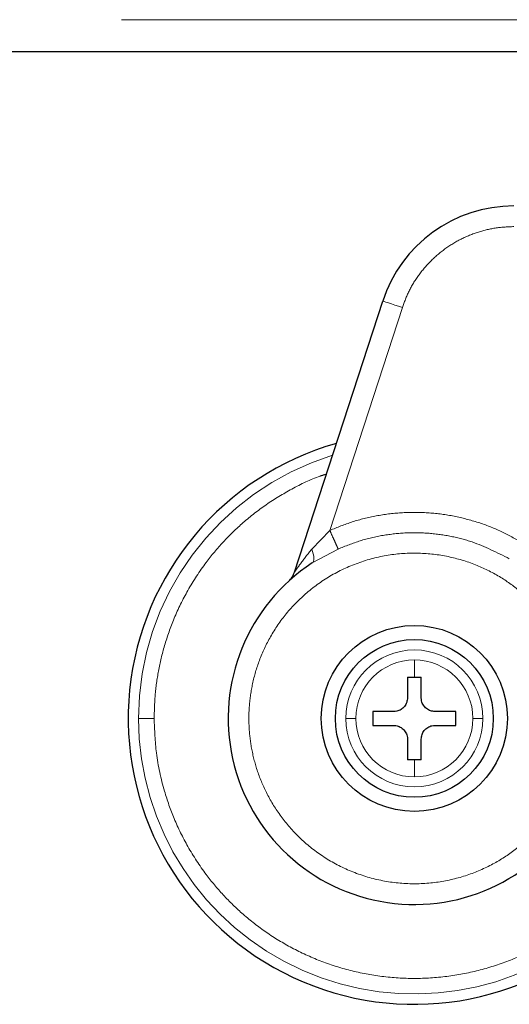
# Model space of a CAD drawing. Header units: millimetres. Extents: x 19 to 257, y 78 to 173.
# Tile 2 of 76: x 32.16 to 33.39, y 77.73 to 80.21. Entities that reach past the tile are written whole.
import ezdxf

# ---------------------------------------------------------------- set-up
doc = ezdxf.new("R2010")
doc.units = ezdxf.units.MM
doc.linetypes.add('PHANTOM', pattern=[12.7, 6.35, -1.27, 1.27, -1.27, 1.27, -1.27])

msp = doc.modelspace()

# ---------------------------------------------------------------- linework, layer by layer
at = {"color": 8, "linetype": 'PHANTOM', "lineweight": 18}
for p, q in [((22.2553, 80.2084), (61.1253, 80.2084)), ((33.122, 79.4834), (32.9395, 78.9219)), ((32.8939, 78.8746), (32.9395, 78.9219)), ((32.9605, 78.875), (32.8951, 78.84)), ((33.1522, 78.5525), (33.1522, 78.5957)), ((33.1522, 78.3011), (33.1522, 78.3443))]:
    msp.add_line(p, q, dxfattribs=at)
at = {"color": 7, "linetype": 'Continuous', "lineweight": 25}
for p, q in [((22.2553, 80.1284), (33.9143, 80.1284)), ((32.8505, 78.8165), (33.0725, 79.4995)), ((33.1349, 78.5525), (33.1522, 78.5525)), ((33.1349, 78.5525), (33.1349, 78.5004)), ((33.1522, 78.5525), (33.1696, 78.5525)), ((33.1696, 78.5004), (33.1696, 78.5525)), ((33.1002, 78.4657), (33.0481, 78.4657)), ((33.0481, 78.4657), (33.0481, 78.431)), ((33.2563, 78.4657), (33.2043, 78.4657)), ((33.2563, 78.431), (33.2563, 78.4657)), ((33.0481, 78.431), (33.1002, 78.431)), ((33.2043, 78.431), (33.2563, 78.431)), ((33.1349, 78.3963), (33.1349, 78.3443)), ((33.1696, 78.3443), (33.1696, 78.3963)), ((33.1522, 78.3443), (33.1349, 78.3443)), ((33.1696, 78.3443), (33.1522, 78.3443))]:
    msp.add_line(p, q, dxfattribs=at)
at = {"color": 8, "linetype": 'PHANTOM', "lineweight": 18, "flags": 128}
for points in [[(33.0725, 79.4995), (33.0734, 79.4992), (33.0762, 79.4983), (33.0808, 79.4968), (33.087, 79.4948), (33.0945, 79.4923), (33.103, 79.4895), (33.1123, 79.4865), (33.122, 79.4834)], [(32.8951, 78.84), (32.8972, 78.842), (32.8986, 78.8447), (32.8994, 78.8483), (32.8996, 78.8525), (32.8991, 78.8574), (32.898, 78.8628), (32.8962, 78.8685), (32.8939, 78.8746)]]:
    msp.add_lwpolyline(points, dxfattribs=at)
at = {"color": 7, "linetype": 'Continuous', "lineweight": 25}
for radius in [0.2342, 0.1987]:
    msp.add_circle((33.1522, 78.4484), radius, dxfattribs=at)
for centre, radius, start, end in [((33.4025, 79.3922), 0.347, 90, 162), ((33.1522, 78.4484), 0.72, 105.8112, 311.2516), ((33.1522, 78.4484), 0.4685, 123.2858, 330.8783)]:
    msp.add_arc(centre, radius, start, end, dxfattribs=at)
at = {"color": 8, "linetype": 'PHANTOM', "lineweight": 18}
for radius, start, end in [(0.6941, 107.2538, 180), (0.1725, 0, 180), (0.1473, 90, 180), (0.1473, 0, 90), (0.6941, 180, 312.0009), (0.1725, 180, 0), (0.1473, 180, 270), (0.1473, 270, 0)]:
    msp.add_arc((33.1522, 78.4484), radius, start, end, dxfattribs=at)
for points, knots in [([(33.4025, 79.6872), (33.3877, 79.6866), (33.3576, 79.6852), (33.3128, 79.6744), (33.2691, 79.6568), (33.2284, 79.6319), (33.1921, 79.6008), (33.1618, 79.5647), (33.1377, 79.5255), (33.1271, 79.4972), (33.122, 79.4834)], [0, 0, 0, 0, 0.119587, 0.2436906, 0.3710177, 0.500002, 0.6289889, 0.7563101, 0.8804197, 1, 1, 1, 1]), ([(32.4974, 78.4484), (32.4979, 78.4678), (32.4989, 78.5078), (32.5076, 78.5692), (32.5231, 78.6344), (32.5473, 78.7028), (32.5818, 78.7734), (32.6238, 78.8376), (32.6711, 78.8944), (32.7215, 78.9433), (32.7792, 78.9885), (32.8442, 79.0274), (32.8954, 79.0528), (32.9256, 79.0622), (32.9309, 79.0638)], [0, 0, 0, 0, 0.072427, 0.149648, 0.23158, 0.322607, 0.420388, 0.525039, 0.608656, 0.696191, 0.787383, 0.881872, 0.979172, 1, 1, 1, 1]), ([(32.9395, 78.9219), (32.9582, 78.9295), (32.996, 78.945), (33.0563, 78.9597), (33.1185, 78.9677), (33.1818, 78.9679), (33.2447, 78.9605), (33.3057, 78.9455), (33.3638, 78.924), (33.3996, 78.9043), (33.4174, 78.8946)], [0, 0, 0, 0, 0.121855, 0.246364, 0.372709, 0.499999, 0.627281, 0.753629, 0.878144, 1, 1, 1, 1]), ([(32.9395, 78.9219), (32.9419, 78.9165), (32.9469, 78.9054), (32.9535, 78.8906), (32.9586, 78.8794), (32.9599, 78.8765), (32.9605, 78.875)], [0, 0, 0, 0, 0.242144, 0.499997, 0.757855, 1, 1, 1, 1]), ([(33.3911, 78.8505), (33.3606, 78.8662), (33.3137, 78.8903), (33.2445, 78.9079), (33.1889, 78.9159), (33.1312, 78.9169), (33.0731, 78.9105), (33.0154, 78.8973), (32.9788, 78.8825), (32.9605, 78.875)], [0, 0, 0, 0, 0.229356, 0.351089, 0.476629, 0.60523, 0.735992, 0.867931, 1, 1, 1, 1]), ([(33.4946, 78.6854), (33.484, 78.6995), (33.4619, 78.7291), (33.42, 78.769), (33.3693, 78.8057), (33.3094, 78.8361), (33.2413, 78.8573), (33.1673, 78.8668), (33.0903, 78.8626), (33.0143, 78.8439), (32.9433, 78.8114), (32.8808, 78.7672), (32.8291, 78.7144), (32.7893, 78.6564), (32.7613, 78.5966), (32.7441, 78.5377), (32.7359, 78.4817), (32.7352, 78.4283), (32.7411, 78.3752), (32.7545, 78.3202), (32.7774, 78.2633), (32.811, 78.2065), (32.8561, 78.1526), (32.9126, 78.105), (32.9791, 78.067), (33.0529, 78.0415), (33.1303, 78.0301), (33.2073, 78.0333), (33.2801, 78.0499), (33.3458, 78.0776), (33.4026, 78.1135), (33.4495, 78.1549), (33.4875, 78.1988), (33.5066, 78.2303), (33.5158, 78.2454)], [0, 0, 0, 0, 0.024611, 0.051424, 0.080457, 0.111627, 0.144738, 0.179449, 0.215288, 0.25168, 0.28799, 0.323594, 0.357937, 0.39058, 0.421221, 0.449692, 0.47594, 0.500001, 0.524048, 0.550281, 0.578736, 0.609362, 0.641994, 0.676327, 0.711923, 0.748229, 0.784622, 0.820468, 0.855188, 0.888313, 0.919497, 0.948545, 0.975374, 1, 1, 1, 1]), ([(32.8505, 78.8165), (32.8506, 78.8166), (32.8507, 78.8168), (32.8521, 78.8188), (32.8565, 78.8253), (32.8698, 78.8445), (32.884, 78.8623), (32.8939, 78.8746)], [0, 0, 0, 0, 0.044598, 0.092455, 0.197672, 0.444523, 1, 1, 1, 1]), ([(32.4581, 78.4484), (32.4596, 78.4484), (32.4626, 78.4484), (32.4732, 78.4484), (32.4854, 78.4484), (32.4935, 78.4484), (32.4974, 78.4484)], [0, 0, 0, 0, 0.272461, 0.561859, 0.78759, 1, 1, 1, 1]), ([(33.5996, 77.9714), (33.594, 77.9659), (33.5712, 77.9431), (33.5249, 77.9087), (33.4605, 77.8688), (33.3894, 77.8364), (33.3134, 77.812), (33.2337, 77.797), (33.1522, 77.7919), (33.0707, 77.797), (32.991, 77.812), (32.915, 77.8363), (32.844, 77.8689), (32.7793, 77.9084), (32.7215, 77.9534), (32.6711, 78.0024), (32.6238, 78.0591), (32.5818, 78.1233), (32.5472, 78.194), (32.5195, 78.2727), (32.5009, 78.3574), (32.4985, 78.4193), (32.4974, 78.4484)], [0, 0, 0, 0, 0.015432, 0.063525, 0.113358, 0.164673, 0.217156, 0.270453, 0.324161, 0.377872, 0.43117, 0.483652, 0.534967, 0.5848, 0.632893, 0.679059, 0.723157, 0.778355, 0.829924, 0.877925, 0.942724, 1, 1, 1, 1]), ([(33.0049, 78.4484), (33.0018, 78.4484), (32.9954, 78.4484), (32.9857, 78.4484), (32.982, 78.4484), (32.9797, 78.4484)], [0, 0, 0, 0, 0.2765932, 0.5625606, 1, 1, 1, 1]), ([(33.3247, 78.4484), (33.3234, 78.4484), (33.3208, 78.4484), (33.3125, 78.4484), (33.3044, 78.4484), (33.2995, 78.4484)], [0, 0, 0, 0, 0.276683, 0.562542, 1, 1, 1, 1])]:
    msp.add_open_spline(points, degree=3, knots=knots, dxfattribs=at)
at = {"color": 7, "linetype": 'Continuous', "lineweight": 25}
for points, knots in [([(32.8362, 78.7942), (32.8393, 78.7974), (32.8455, 78.8039), (32.8489, 78.8123), (32.8505, 78.8165)], [0, 0, 0, 0, 0.500035, 1, 1, 1, 1]), ([(33.1349, 78.5004), (33.1345, 78.4965), (33.1337, 78.4888), (33.1278, 78.4784), (33.119, 78.4706), (33.1093, 78.4663), (33.1028, 78.4659), (33.1002, 78.4657)], [0, 0, 0, 0, 0.214197, 0.428397, 0.641898, 0.855046, 1, 1, 1, 1]), ([(33.2043, 78.4657), (33.2004, 78.4661), (33.1926, 78.4669), (33.1822, 78.4728), (33.1744, 78.4816), (33.1702, 78.4913), (33.1697, 78.4978), (33.1696, 78.5004)], [0, 0, 0, 0, 0.214099, 0.428356, 0.64187, 0.85502, 1, 1, 1, 1]), ([(33.1002, 78.431), (33.104, 78.4306), (33.1118, 78.4299), (33.1222, 78.4239), (33.13, 78.4152), (33.1342, 78.4054), (33.1347, 78.399), (33.1349, 78.3963)], [0, 0, 0, 0, 0.214189, 0.428371, 0.641869, 0.855019, 1, 1, 1, 1]), ([(33.1696, 78.3963), (33.1699, 78.4002), (33.1707, 78.408), (33.1766, 78.4184), (33.1854, 78.4262), (33.1952, 78.4304), (33.2016, 78.4309), (33.2043, 78.431)], [0, 0, 0, 0, 0.214197, 0.428397, 0.641898, 0.855046, 1, 1, 1, 1])]:
    msp.add_open_spline(points, degree=3, knots=knots, dxfattribs=at)

doc.saveas('drawing.dxf')
